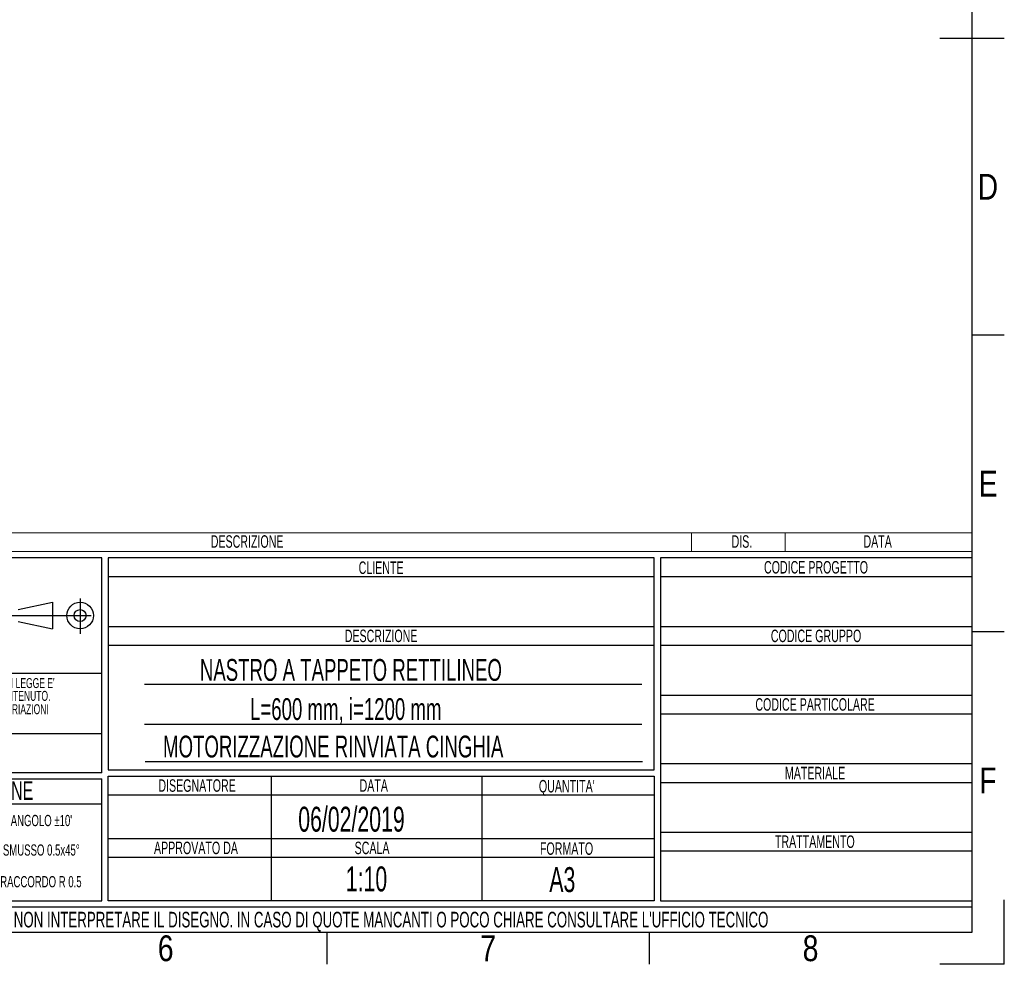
# Model space of a CAD drawing. Header units: millimetres. Extents: x 0 to 420, y 0 to 297.
# Tile 6 of 9: x 262 to 420, y 0 to 151. Entities that reach past the tile are written whole.
import ezdxf
from ezdxf.enums import TextEntityAlignment as Align

# ---------------------------------------------------------------- set-up
doc = ezdxf.new("R2010")
doc.units = ezdxf.units.MM
doc.linetypes.add('CENTERX2', pattern=[20.32, 12.7, -2.54, 2.54, -2.54])
doc.layers.add('CARTIGLIO', color=140, linetype='Continuous')
doc.styles.add('SLDTEXTSTYLE0', font='TXT', dxfattribs={"width": 0.638298})
doc.styles.add('SLDTEXTSTYLE1', font='TXT', dxfattribs={"width": 0.675})
doc.styles.add('SLDTEXTSTYLE2', font='TXT', dxfattribs={"width": 0.821468})

# ---------------------------------------------------------------- blocks, each defined once
blk = doc.blocks.new('SW_NOTE_0')
at = {"layer": 'CARTIGLIO', "color": 0, "insert": (7.53, 2.58), "char_height": 2, "attachment_point": 2, "style": 'SLDTEXTSTYLE0'}
blk.add_mtext('TRATTAMENTO', dxfattribs=at)
blk = doc.blocks.new('SW_NOTE_0_1')
at = {"layer": 'CARTIGLIO', "color": 0, "insert": (85.41, 3.22), "char_height": 2.5, "attachment_point": 2, "style": 'SLDTEXTSTYLE0'}
blk.add_mtext("ATTENZIONE: NON INTERPRETARE IL DISEGNO. IN CASO DI QUOTE MANCANTI O POCO CHIARE CONSULTARE L'UFFICIO TECNICO", dxfattribs=at)
blk = doc.blocks.new('SW_NOTE_0_2')
at = {"layer": 'CARTIGLIO', "color": 0, "insert": (3.51, 2.58), "char_height": 2, "attachment_point": 2, "style": 'SLDTEXTSTYLE0'}
blk.add_mtext('SCALA', dxfattribs=at)
blk = doc.blocks.new('SW_NOTE_0_3')
at = {"layer": 'CARTIGLIO', "color": 0, "insert": (8.67, 2.58), "char_height": 2, "attachment_point": 2, "style": 'SLDTEXTSTYLE0'}
blk.add_mtext('APPROVATO DA', dxfattribs=at)
blk = doc.blocks.new('SW_NOTE_0_4')
at = {"layer": 'CARTIGLIO', "color": 0, "insert": (5.4, 2.58), "char_height": 2, "attachment_point": 2, "style": 'SLDTEXTSTYLE0'}
blk.add_mtext('FORMATO', dxfattribs=at)
blk = doc.blocks.new('SW_NOTE_0_5')
at = {"layer": 'CARTIGLIO', "color": 0, "insert": (7.61, 2.58), "char_height": 2, "attachment_point": 2, "style": 'SLDTEXTSTYLE0'}
blk.add_mtext('DISEGNATORE', dxfattribs=at)
blk = doc.blocks.new('SW_NOTE_0_6')
at = {"layer": 'CARTIGLIO', "color": 0, "insert": (2.85, 2.58), "char_height": 2, "attachment_point": 2, "style": 'SLDTEXTSTYLE0'}
blk.add_mtext('DATA', dxfattribs=at)
blk = doc.blocks.new('SW_NOTE_0_7')
at = {"layer": 'CARTIGLIO', "color": 0, "insert": (5.56, 2.58), "char_height": 2, "attachment_point": 2, "style": 'SLDTEXTSTYLE0'}
blk.add_mtext("QUANTITA'", dxfattribs=at)
blk = doc.blocks.new('SW_NOTE_0_8')
at = {"layer": 'CARTIGLIO', "color": 0, "insert": (7.1, 2.58), "char_height": 2, "attachment_point": 2, "style": 'SLDTEXTSTYLE0'}
blk.add_mtext('DESCRIZIONE', dxfattribs=at)
blk = doc.blocks.new('SW_NOTE_0_9')
at = {"layer": 'CARTIGLIO', "color": 0, "insert": (4.23, 2.58), "char_height": 2, "attachment_point": 2, "style": 'SLDTEXTSTYLE0'}
blk.add_mtext('CLIENTE', dxfattribs=at)
blk = doc.blocks.new('SW_NOTE_0_10')
at = {"layer": 'CARTIGLIO', "color": 0, "insert": (5.69, 2.58), "char_height": 2, "attachment_point": 2, "style": 'SLDTEXTSTYLE0'}
blk.add_mtext('MATERIALE', dxfattribs=at)
blk = doc.blocks.new('SW_NOTE_0_11')
at = {"layer": 'CARTIGLIO', "color": 0, "insert": (12.15, 2.58), "char_height": 2, "attachment_point": 2, "style": 'SLDTEXTSTYLE0'}
blk.add_mtext('CODICE PARTICOLARE', dxfattribs=at)
blk = doc.blocks.new('SW_NOTE_0_12')
at = {"layer": 'CARTIGLIO', "color": 0, "insert": (9.55, 2.58), "char_height": 2, "attachment_point": 2, "style": 'SLDTEXTSTYLE0'}
blk.add_mtext('CODICE GRUPPO', dxfattribs=at)
blk = doc.blocks.new('SW_NOTE_0_13')
at = {"layer": 'CARTIGLIO', "color": 0, "insert": (10.69, 2.58), "char_height": 2, "attachment_point": 2, "style": 'SLDTEXTSTYLE0'}
blk.add_mtext('CODICE PROGETTO', dxfattribs=at)
blk = doc.blocks.new('SW_NOTE_0_14')
at = {"layer": 'CARTIGLIO', "color": 0, "insert": (6.68, 2.32), "char_height": 1.8, "attachment_point": 2, "style": 'SLDTEXTSTYLE0'}
blk.add_mtext("ANGOLO ±10'", dxfattribs=at)
blk = doc.blocks.new('SW_NOTE_0_15')
at = {"layer": 'CARTIGLIO', "color": 0, "insert": (23.94, 3.87), "char_height": 3, "attachment_point": 2, "style": 'SLDTEXTSTYLE0'}
blk.add_mtext('TOLLERANZE DI LAVORAZIONE', dxfattribs=at)
blk = doc.blocks.new('SW_NOTE_0_16')
at = {"layer": 'CARTIGLIO', "color": 0, "insert": (21.07, 5.8), "char_height": 4.5, "attachment_point": 2, "style": 'SLDTEXTSTYLE1'}
blk.add_mtext('CONFIDENZIALE', dxfattribs=at)
blk = doc.blocks.new('SW_NOTE_0_17')
at = {"layer": 'CARTIGLIO', "color": 0, "insert": (28.04, 2.06), "char_height": 1.6, "attachment_point": 2, "style": 'SLDTEXTSTYLE0'}
blk.add_mtext('DISEGNO ESEGUITO CON CAD NON SONO AMMESSE VARIAZIONI', dxfattribs=at)
blk = doc.blocks.new('SW_NOTE_0_18')
at = {"layer": 'CARTIGLIO', "color": 0, "insert": (27.34, 2.06), "char_height": 1.6, "attachment_point": 2, "style": 'SLDTEXTSTYLE0'}
blk.add_mtext('VIETATO RIPRODURRE O COMUNICARNE A TERZI IL CONTENUTO.', dxfattribs=at)
blk = doc.blocks.new('SW_NOTE_0_19')
at = {"layer": 'CARTIGLIO', "color": 0, "insert": (7.59, 2.32), "char_height": 1.8, "attachment_point": 2, "style": 'SLDTEXTSTYLE0'}
blk.add_mtext('SMUSSO 0.5x45°', dxfattribs=at)
blk = doc.blocks.new('SW_NOTE_0_21')
at = {"layer": 'CARTIGLIO', "color": 0, "char_height": 1.6, "attachment_point": 2, "style": 'SLDTEXTSTYLE0'}
for s, insert in [("DISEGNO DI PROPRIETA'", (10.28, 2.06)), ('ALUSIC srl', (25.45, 2.06)), (". A TERMINI DI LEGGE E'", (39.41, 2.06))]:
    blk.add_mtext(s, dxfattribs=dict(at, insert=insert))
blk = doc.blocks.new('SW_NOTE_0_22')
at = {"layer": 'CARTIGLIO', "color": 0, "insert": (8.57, 2.32), "char_height": 1.8, "attachment_point": 2, "style": 'SLDTEXTSTYLE0'}
blk.add_mtext('RACCORDO R 0.5', dxfattribs=at)
blk = doc.blocks.new('SW_NOTE_0_28')
at = {"layer": 'CARTIGLIO', "color": 0, "insert": (2.85, 2.58), "char_height": 2, "attachment_point": 2, "style": 'SLDTEXTSTYLE0'}
blk.add_mtext('DATA', dxfattribs=at)
blk = doc.blocks.new('SW_NOTE_0_29')
at = {"layer": 'CARTIGLIO', "color": 0, "insert": (7.1, 2.58), "char_height": 2, "attachment_point": 2, "style": 'SLDTEXTSTYLE0'}
blk.add_mtext('DESCRIZIONE', dxfattribs=at)
blk = doc.blocks.new('SW_NOTE_0_30')
at = {"layer": 'CARTIGLIO', "color": 0, "insert": (1.97, 2.58), "char_height": 2, "attachment_point": 2, "style": 'SLDTEXTSTYLE0'}
blk.add_mtext('DIS.', dxfattribs=at)
blk = doc.blocks.new('Cartiglio ALUSIC')
at = {"color": 161, "linetype": 'Continuous', "lineweight": 18}
for p, q in [((113.97, 154), (313.62, 154)), ((268.62, 154), (268.62, 151)), ((283.62, 154), (283.62, 151)), ((313.62, 151), (313.62, 154)), ((113.97, 151), (313.62, 151))]:
    blk.add_line(p, q, dxfattribs=at)
at = {"layer": 'CARTIGLIO'}
for p, q in [((173.97, 150), (113.97, 150)), ((173.97, 115.55), (173.97, 150)), ((262.62, 150), (174.97, 150)), ((174.97, 150), (174.97, 116)), ((262.62, 116), (262.62, 150)), ((313.62, 150), (263.62, 150)), ((263.62, 150), (263.62, 95)), ((313.62, 95), (313.62, 150)), ((174.97, 147), (262.62, 147)), ((263.62, 147), (313.62, 147)), ((160.56, 141.71), (166.06, 142.89)), ((166.06, 142.89), (166.06, 138.61)), ((160.56, 139.79), (166.06, 138.61)), ((174.97, 139), (262.62, 139)), ((263.62, 139), (313.62, 139)), ((174.97, 136), (262.62, 136)), ((263.62, 136), (313.62, 136)), ((113.97, 131.5), (173.97, 131.5)), ((260.62, 129.67), (180.8, 129.67)), ((263.62, 128), (313.62, 128)), ((263.62, 125), (313.62, 125)), ((180.8, 123.31), (260.62, 123.31)), ((173.97, 121.76), (113.97, 121.76)), ((180.92, 117.32), (260.74, 117.32)), ((263.62, 117), (313.62, 117)), ((173.97, 115.55), (113.97, 115.55)), ((174.97, 116), (262.62, 116)), ((113.97, 114.55), (173.97, 114.55)), ((173.97, 95), (173.97, 114.55)), ((174.97, 115), (262.62, 115)), ((174.97, 95), (174.97, 115)), ((201.14, 115), (201.14, 95)), ((234.97, 115), (234.97, 95)), ((262.62, 115), (262.62, 95)), ((263.62, 114), (313.62, 114)), ((174.97, 112), (262.62, 112)), ((173.96, 110.49), (113.96, 110.49)), ((263.62, 106), (313.62, 106)), ((174.97, 105), (262.62, 105)), ((263.62, 103), (313.62, 103)), ((174.97, 102), (262.62, 102)), ((113.97, 95), (173.97, 95)), ((262.62, 95), (174.97, 95)), ((263.62, 95), (313.62, 95)), ((313.62, 94), (113.97, 94)), ((313.62, 90), (313.62, 94)), ((113.97, 90), (313.62, 90))]:
    blk.add_line(p, q, dxfattribs=at)
at = {"layer": 'CARTIGLIO', "linetype": 'CENTERX2'}
for p, q in [((170.49, 143.5), (170.49, 137.84)), ((159.56, 140.75), (173.38, 140.75))]:
    blk.add_line(p, q, dxfattribs=at)
at = {"layer": 'CARTIGLIO', "linetype": 'Continuous'}
blk.add_line((113.97, 90), (313.62, 90), dxfattribs=at)
at = {"layer": 'CARTIGLIO'}
for radius in [2.14, 0.957]:
    blk.add_circle((170.49, 140.75), radius, dxfattribs=at)
at = {"layer": 'CARTIGLIO', "color": 140}
for name, p in [('SW_NOTE_0_29', (190.19, 151.04)), ('SW_NOTE_0_30', (274.72, 151.04)), ('SW_NOTE_0_28', (295.62, 151.04)), ('SW_NOTE_0_9', (214.56, 146.84)), ('SW_NOTE_0_13', (277.89, 146.91)), ('SW_NOTE_0_8', (211.69, 135.91)), ('SW_NOTE_0_12', (279.04, 135.91)), ('SW_NOTE_0_21', (118.97, 128.66)), ('SW_NOTE_0_18', (116.35, 126.61)), ('SW_NOTE_0_17', (115.64, 124.47)), ('SW_NOTE_0_11', (276.28, 124.91)), ('SW_NOTE_0_16', (122.24, 115.47)), ('SW_NOTE_0_10', (282.74, 113.91)), ('SW_NOTE_0_15', (119.54, 110.32)), ('SW_NOTE_0_5', (181.65, 111.91)), ('SW_NOTE_0_6', (214.76, 111.91)), ('SW_NOTE_0_7', (243.03, 111.8)), ('SW_NOTE_0_14', (157.6, 106.46)), ('SW_NOTE_0_3', (180.41, 101.91)), ('SW_NOTE_0_2', (213.83, 101.91)), ('SW_NOTE_0_4', (243.15, 101.8)), ('SW_NOTE_0', (280.86, 102.91)), ('SW_NOTE_0_19', (156.67, 101.73)), ('SW_NOTE_0_22', (155.63, 96.65)), ('SW_NOTE_0_1', (127.63, 90.02))]:
    blk.add_blockref(name, p, dxfattribs=at)
at = {"layer": 'CARTIGLIO', "color": 140, "style": 'SLDTEXTSTYLE0', "width": 0.638298}
for tag, height, p in [('AUTOATTR1', 3.5, (223.45, 133.7)), ('AUTOATTR2', 3.5, (221.93, 127.42)), ('AUTOATTR11', 3.5, (224.55, 121.41)), ('AUTOATTR8', 4, (219.24, 110)), ('AUTOATTR9', 4, (218.12, 100.42)), ('AUTOATTR0', 4, (249.03, 100.31))]:
    blk.add_attdef(tag, text='', height=height, dxfattribs=at).set_placement(p, align=Align.TOP_CENTER)
at = {"layer": 'CARTIGLIO', "color": 140}
for tag in ['AUTOATTR13', 'AUTOATTR12', 'AUTOATTR10', 'AUTOATTR7', 'AUTOATTR6', 'AUTOATTR5', 'AUTOATTR4', 'AUTOATTR3']:
    blk.add_attdef(tag, (0, 0), '', height=4, dxfattribs=at)

msp = doc.modelspace()

# ---------------------------------------------------------------- linework, layer by layer
at = {"layer": 'CARTIGLIO', "linetype": 'Continuous'}
for p, q in [((414.8274, 5.171), (414.8274, 291.8226)), ((409.6532, 148.4968), (420.0016, 148.4968)), ((420.0016, 100.894), (414.8274, 100.894)), ((420.0016, 53.2912), (414.8274, 53.2912)), ((420.0016, -0.0032), (420.0016, 10.3452)), ((5.1801, 5.171), (414.8274, 5.171)), ((215.1758, 5.171), (414.8274, 5.171)), ((311.3431, -0.0032), (311.3431, 5.171)), ((363.0852, -0.0032), (363.0852, 5.171)), ((420.0016, -0.0032), (409.6532, -0.0032))]:
    msp.add_line(p, q, dxfattribs=at)
at = {"layer": 'CARTIGLIO'}
msp.add_line((215.1774, 5.171), (414.8274, 5.171), dxfattribs=at)

# ---------------------------------------------------------------- block references
ref = msp.add_blockref('Cartiglio ALUSIC', (101.2063, -84.828), dxfattribs=at)
ref.add_attrib('AUTOATTR11', 'MOTORIZZAZIONE RINVIATA CINGHIA', dxfattribs={"color": 140, "height": 3.5, "style": 'SLDTEXTSTYLE0', "width": 0.638298}).set_placement((285.0108, 32.1118), align=Align.BOTTOM_LEFT)
ref.add_attrib('AUTOATTR9', '1:10', dxfattribs={"color": 140, "height": 4, "style": 'SLDTEXTSTYLE0', "width": 0.638298}).set_placement((314.3285, 10.486), align=Align.BOTTOM_LEFT)
ref.add_attrib('AUTOATTR8', '06/02/2019', dxfattribs={"color": 140, "height": 4, "style": 'SLDTEXTSTYLE0', "width": 0.638298}).set_placement((306.7007, 20.0651), align=Align.BOTTOM_LEFT)
ref.add_attrib('AUTOATTR2', 'L=600 mm, i=1200 mm', dxfattribs={"color": 140, "height": 3.5, "style": 'SLDTEXTSTYLE0', "width": 0.638298}).set_placement((298.9635, 38.123), align=Align.BOTTOM_LEFT)
ref.add_attrib('AUTOATTR1', 'NASTRO A TAPPETO RETTILINEO', dxfattribs={"color": 140, "height": 3.5, "style": 'SLDTEXTSTYLE0', "width": 0.638298}).set_placement((290.9135, 44.4016), align=Align.BOTTOM_LEFT)
ref.add_attrib('AUTOATTR0', 'A3', dxfattribs={"color": 140, "height": 4, "style": 'SLDTEXTSTYLE0', "width": 0.638298}).set_placement((346.9888, 10.3744), align=Align.BOTTOM_LEFT)

# ---------------------------------------------------------------- texts
at = {"layer": 'CARTIGLIO', "char_height": 4.1394, "attachment_point": 2, "style": 'SLDTEXTSTYLE2'}
for s, insert in [('D', (417.3655, 126.7486)), ('E', (417.4255, 79.1458)), ('F', (417.3682, 31.543)), ('6', (285.4283, 4.6371)), ('7', (337.1705, 4.6371)), ('8', (388.9127, 4.6371))]:
    msp.add_mtext(s, dxfattribs=dict(at, insert=insert))

doc.saveas('drawing.dxf')
